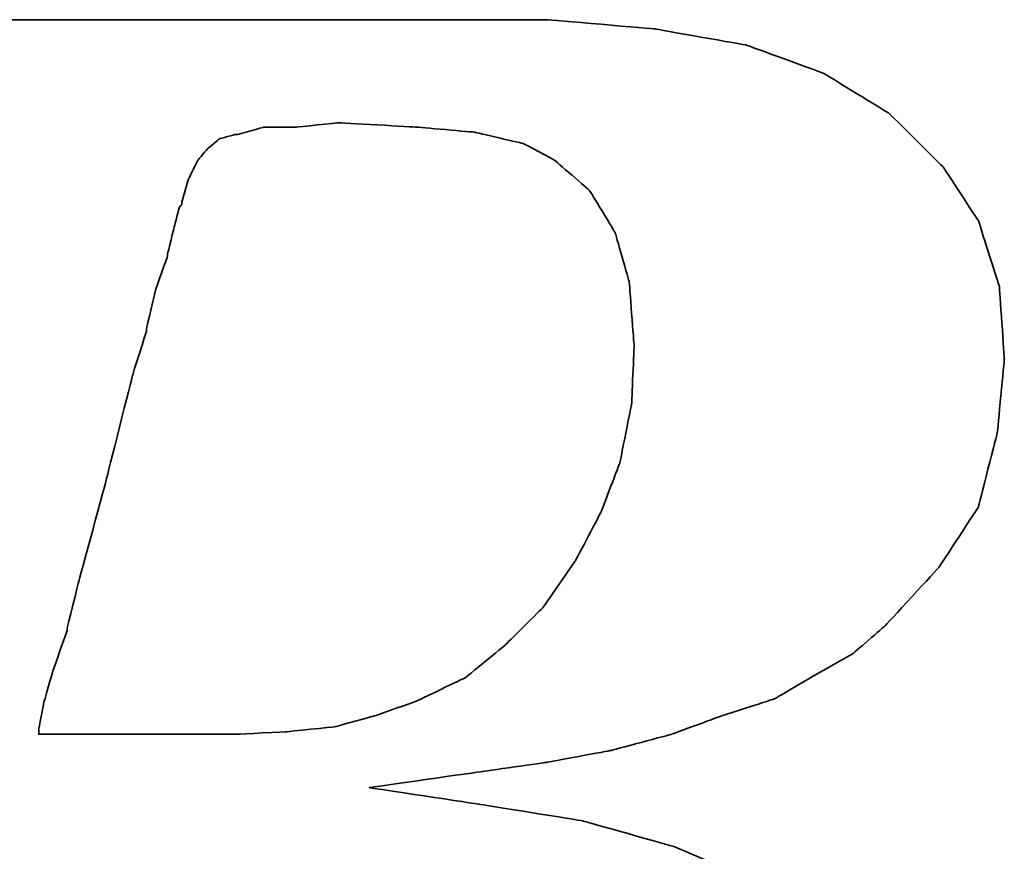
# Model space of a CAD drawing. Extents: x -57 to 243, y 96 to 458.
# Tile 29 of 46: x 216.913 to 217.943, y 129.455 to 130.325. Entities that reach past the tile are written whole.
import ezdxf

# ---------------------------------------------------------------- set-up
doc = ezdxf.new("R2010")
doc.units = 0
doc.header["$MEASUREMENT"] = 0
doc.layers.add('DIM', color=4, linetype='CONTINUOUS')
doc.layers.add('layer 1', color=7, linetype='CONTINUOUS')

# ---------------------------------------------------------------- blocks, each defined once
blk = doc.blocks.new('TBI MOTION logo(完整正式版)')
at = {"layer": 'layer 1', "color": 22, "lineweight": 35}
for points, knots in [([(-64.65375, -6.86375), (-64.65375, -6.86375), (-64.84375, -7.29625), (-64.84375, -7.29625), (-64.84375, -7.29625), (-64.84375, -7.29625), (-64.86875, -7.34375), (-64.86875, -7.34375), (-64.86875, -7.34375), (-64.86875, -7.34375), (-64.86875, -7.36875), (-64.86875, -7.36875), (-64.86875, -7.36875), (-64.86875, -7.36875), (-65.15375, -7.65375), (-65.15375, -7.65375), (-65.15375, -7.65375), (-65.15375, -7.65375), (-65.17875, -7.65375), (-65.17875, -7.65375), (-65.17875, -7.65375), (-65.17875, -7.65375), (-65.20375, -7.67875), (-65.20375, -7.67875), (-65.20375, -7.67875), (-65.20375, -7.67875), (-65.58875, -7.87125), (-65.58875, -7.87125), (-65.58875, -7.87125), (-65.58875, -7.87125), (-65.63375, -7.87125), (-65.63375, -7.87125), (-65.63375, -7.87125), (-65.63375, -7.87125), (-65.65875, -7.89375), (-65.65875, -7.89375), (-65.65875, -7.89375), (-65.65875, -7.89375), (-66.09375, -7.94375), (-66.09375, -7.94375), (-66.09375, -7.94375), (-66.09375, -7.94375), (-66.11375, -7.94375), (-66.11375, -7.94375), (-66.11375, -7.94375), (-66.11375, -7.94375), (-66.16375, -7.94375), (-66.16375, -7.94375), (-66.16375, -7.94375), (-66.16375, -7.94375), (-66.30875, -7.94375), (-66.30875, -7.94375), (-66.30875, -7.94375), (-66.30875, -7.94375), (-66.69375, -7.94375), (-66.69375, -7.94375), (-66.69375, -7.94375), (-66.69375, -7.94375), (-67.07375, -7.94375), (-67.07375, -7.94375), (-67.07375, -7.94375), (-67.07375, -7.94375), (-67.12375, -7.94375), (-67.12375, -7.94375), (-67.12375, -7.94375), (-67.12375, -7.94375), (-67.12375, -7.96625), (-67.12375, -7.96625), (-67.12375, -7.96625), (-67.12375, -7.96625), (-67.14875, -7.99125), (-67.14875, -7.99125), (-67.14875, -7.99125), (-67.14875, -7.99125), (-67.24375, -8.34875), (-67.24375, -8.34875), (-67.24375, -8.34875), (-67.24375, -8.34875), (-67.31375, -8.68625), (-67.31375, -8.68625), (-67.31375, -8.68625), (-67.31375, -8.68625), (-67.26875, -8.68625), (-67.26875, -8.68625), (-67.26875, -8.68625), (-67.26875, -8.68625), (-67.07375, -8.68625), (-67.07375, -8.68625), (-67.07375, -8.68625), (-67.07375, -8.68625), (-66.54875, -8.68625), (-66.54875, -8.68625), (-66.54875, -8.68625), (-66.54875, -8.68625), (-65.82625, -8.68625), (-65.82625, -8.68625), (-65.82625, -8.68625), (-65.82625, -8.68625), (-65.01375, -8.68625), (-65.01375, -8.68625), (-65.01375, -8.68625), (-65.01375, -8.68625), (-64.05375, -8.68625), (-64.05375, -8.68625), (-64.05375, -8.68625), (-64.05375, -8.68625), (-62.08375, -8.68625), (-62.08375, -8.68625), (-62.08375, -8.68625), (-62.08375, -8.68625), (-60.06875, -8.68625), (-60.06875, -8.68625), (-60.06875, -8.68625), (-60.06875, -8.68625), (-59.10875, -8.68625), (-59.10875, -8.68625), (-59.10875, -8.68625), (-59.10875, -8.68625), (-58.29375, -8.68625), (-58.29375, -8.68625), (-58.29375, -8.68625), (-58.29375, -8.68625), (-57.57375, -8.68625), (-57.57375, -8.68625), (-57.57375, -8.68625), (-57.57375, -8.68625), (-57.04875, -8.68625), (-57.04875, -8.68625), (-57.04875, -8.68625), (-57.04875, -8.68625), (-56.85375, -8.68625), (-56.85375, -8.68625), (-56.85375, -8.68625), (-56.85375, -8.68625), (-56.70875, -8.68625), (-56.70875, -8.68625), (-56.70875, -8.68625), (-56.70875, -8.68625), (-56.61375, -8.68625), (-56.61375, -8.68625), (-56.61375, -8.68625), (-56.61375, -8.68625), (-56.56875, -8.68625), (-56.56875, -8.68625), (-56.56875, -8.68625), (-56.56875, -8.68625), (-55.65375, -8.63875), (-55.65375, -8.63875), (-55.65375, -8.63875), (-55.65375, -8.63875), (-54.76875, -8.51875), (-54.76875, -8.51875), (-54.76875, -8.51875), (-54.76875, -8.51875), (-53.90375, -8.30375), (-53.90375, -8.30375), (-53.90375, -8.30375), (-53.90375, -8.30375), (-53.08875, -8.03875), (-53.08875, -8.03875), (-53.08875, -8.03875), (-53.08875, -8.03875), (-52.34375, -7.65375), (-52.34375, -7.65375), (-52.34375, -7.65375), (-52.34375, -7.65375), (-51.69875, -7.29625), (-51.69875, -7.29625), (-51.69875, -7.29625), (-51.69875, -7.29625), (-51.21875, -6.91125), (-51.21875, -6.91125), (-51.21875, -6.91125), (-51.21875, -6.91125), (-50.83375, -6.50375), (-50.83375, -6.50375), (-50.83375, -6.50375), (-50.83375, -6.50375), (-50.44875, -5.94875), (-50.44875, -5.94875), (-50.44875, -5.94875), (-50.44875, -5.94875), (-50.13875, -5.30375), (-50.13875, -5.30375), (-50.13875, -5.30375), (-50.13875, -5.30375), (-49.99375, -4.65375), (-49.99375, -4.65375), (-49.99375, -4.65375), (-49.99375, -4.65375), (-49.92375, -3.98375), (-49.92375, -3.98375), (-49.92375, -3.98375), (-49.92375, -3.98375), (-49.99375, -3.19374), (-49.99375, -3.19374), (-49.99375, -3.19374), (-49.99375, -3.19374), (-50.23374, -2.44874), (-50.23374, -2.44874), (-50.23374, -2.44874), (-50.23374, -2.44874), (-50.59375, -1.87374), (-50.59375, -1.87374), (-50.59375, -1.87374), (-50.59375, -1.87374), (-51.09875, -1.31874), (-51.09875, -1.31874), (-51.09875, -1.31874), (-51.09875, -1.31874), (-51.74375, -0.81875), (-51.74375, -0.81875), (-51.74375, -0.81875), (-51.74375, -0.81875), (-52.53875, -0.48125), (-52.53875, -0.48125), (-52.53875, -0.48125), (-52.53875, -0.48125), (-53.47375, -0.21875), (-53.47375, -0.21875), (-53.47375, -0.21875), (-53.47375, -0.21875), (-54.52875, -0.04874), (-54.52875, -0.04874), (-54.52875, -0.04874), (-54.52875, -0.04874), (-55.65375, 0.12125), (-55.65375, 0.12125), (-55.65375, 0.12125), (-55.65375, 0.12125), (-54.50375, 0.28624), (-54.50375, 0.28624), (-54.50375, 0.28624), (-54.50375, 0.28624), (-53.83375, 0.38124), (-53.83375, 0.38124), (-53.83375, 0.38124), (-53.83375, 0.38124), (-53.18375, 0.50125), (-53.18375, 0.50125), (-53.18375, 0.50125), (-53.18375, 0.50125), (-52.55875, 0.66874), (-52.55875, 0.66874), (-52.55875, 0.66874), (-52.55875, 0.66874), (-52.03375, 0.86124), (-52.03375, 0.86124), (-52.03375, 0.86124), (-52.03375, 0.86124), (-51.50374, 1.03124), (-51.50374, 1.03124), (-51.50374, 1.03124), (-51.50374, 1.03124), (-51.09875, 1.27125), (-51.09875, 1.27125), (-51.09875, 1.27125), (-51.09875, 1.27125), (-50.71375, 1.48624), (-50.71375, 1.48624), (-50.71375, 1.48624), (-50.71375, 1.48624), (-50.37625, 1.77625), (-50.37625, 1.77625), (-50.37625, 1.77625), (-50.37625, 1.77625), (-49.82375, 2.37625), (-49.82375, 2.37625), (-49.82375, 2.37625), (-49.82375, 2.37625), (-49.41875, 2.99625), (-49.41875, 2.99625), (-49.41875, 2.99625), (-49.41875, 2.99625), (-49.22375, 3.76625), (-49.22375, 3.76625), (-49.22375, 3.76625), (-49.22375, 3.76625), (-49.15375, 4.50874), (-49.15375, 4.50874), (-49.15375, 4.50874), (-49.15375, 4.50874), (-49.20375, 5.25125), (-49.20375, 5.25125), (-49.20375, 5.25125), (-49.20375, 5.25125), (-49.41875, 5.92625), (-49.41875, 5.92625), (-49.41875, 5.92625), (-49.41875, 5.92625), (-49.77875, 6.47625), (-49.77875, 6.47625), (-49.77875, 6.47625), (-49.77875, 6.47625), (-50.33125, 7.02624), (-50.33125, 7.02624), (-50.33125, 7.02624), (-50.33125, 7.02624), (-51.00125, 7.43625), (-51.00125, 7.43625), (-51.00125, 7.43625), (-51.00125, 7.43625), (-51.79375, 7.72625), (-51.79375, 7.72625), (-51.79375, 7.72625), (-51.79375, 7.72625), (-52.72875, 7.89124), (-52.72875, 7.89124), (-52.72875, 7.89124), (-52.72875, 7.89124), (-53.83375, 7.98625), (-53.83375, 7.98625), (-53.83375, 7.98625), (-53.83375, 7.98625), (-53.92875, 7.98625), (-53.92875, 7.98625), (-53.92875, 7.98625), (-53.92875, 7.98625), (-54.26375, 7.98625), (-54.26375, 7.98625), (-54.26375, 7.98625), (-54.26375, 7.98625), (-54.74375, 7.98625), (-54.74375, 7.98625), (-54.74375, 7.98625), (-54.74375, 7.98625), (-55.36875, 7.98625), (-55.36875, 7.98625), (-55.36875, 7.98625), (-55.36875, 7.98625), (-56.13375, 7.98625), (-56.13375, 7.98625), (-56.13375, 7.98625), (-56.13375, 7.98625), (-56.94875, 7.98625), (-56.94875, 7.98625), (-56.94875, 7.98625), (-56.94875, 7.98625), (-58.77625, 7.98625), (-58.77625, 7.98625), (-58.77625, 7.98625), (-58.77625, 7.98625), (-60.59875, 7.98625), (-60.59875, 7.98625), (-60.59875, 7.98625), (-60.59875, 7.98625), (-61.41375, 7.98625), (-61.41375, 7.98625), (-61.41375, 7.98625), (-61.41375, 7.98625), (-62.17875, 7.98625), (-62.17875, 7.98625), (-62.17875, 7.98625), (-62.17875, 7.98625), (-62.80375, 7.98625), (-62.80375, 7.98625), (-62.80375, 7.98625), (-62.80375, 7.98625), (-63.30625, 7.98625), (-63.30625, 7.98625), (-63.30625, 7.98625), (-63.30625, 7.98625), (-63.57375, 7.98625), (-63.57375, 7.98625), (-63.57375, 7.98625), (-63.57375, 7.98625), (-63.57375, 7.96375), (-63.57375, 7.96375), (-63.57375, 7.96375), (-63.57375, 7.96375), (-63.59875, 7.94125), (-63.59875, 7.94125), (-63.59875, 7.94125), (-63.59875, 7.94125), (-63.69375, 7.55625), (-63.69375, 7.55625), (-63.69375, 7.55625), (-63.69375, 7.55625), (-63.76375, 7.24624), (-63.76375, 7.24624), (-63.76375, 7.24624), (-63.76375, 7.24624), (-63.23875, 7.24624), (-63.23875, 7.24624), (-63.23875, 7.24624), (-63.23875, 7.24624), (-62.75875, 7.24624), (-62.75875, 7.24624), (-62.75875, 7.24624), (-62.75875, 7.24624), (-62.61125, 7.24624), (-62.61125, 7.24624), (-62.61125, 7.24624), (-62.61125, 7.24624), (-62.56625, 7.24624), (-62.56625, 7.24624), (-62.56625, 7.24624), (-62.56625, 7.24624), (-62.22875, 7.24624), (-62.22875, 7.24624), (-62.22875, 7.24624), (-62.22875, 7.24624), (-62.20375, 7.24624), (-62.20375, 7.24624), (-62.20375, 7.24624), (-62.20375, 7.24624), (-62.17875, 7.21875), (-62.17875, 7.21875), (-62.17875, 7.21875), (-62.17875, 7.21875), (-61.96375, 7.17125), (-61.96375, 7.17125), (-61.96375, 7.17125), (-61.96375, 7.17125), (-61.72375, 7.12624), (-61.72375, 7.12624), (-61.72375, 7.12624), (-61.72375, 7.12624), (-61.70375, 7.12624), (-61.70375, 7.12624), (-61.70375, 7.12624), (-61.70375, 7.12624), (-61.55875, 7.07624), (-61.55875, 7.07624), (-61.55875, 7.07624), (-61.55875, 7.07624), (-61.50875, 7.07624), (-61.50875, 7.07624), (-61.50875, 7.07624), (-61.50875, 7.07624), (-61.48375, 7.02624), (-61.48375, 7.02624), (-61.48375, 7.02624), (-61.48375, 7.02624), (-61.31875, 6.83375), (-61.31875, 6.83375), (-61.31875, 6.83375), (-61.31875, 6.83375), (-61.29375, 6.81125), (-61.29375, 6.81125), (-61.29375, 6.81125), (-61.29375, 6.81125), (-61.29375, 6.78625), (-61.29375, 6.78625), (-61.29375, 6.78625), (-61.29375, 6.78625), (-61.19875, 6.50124), (-61.19875, 6.50124), (-61.19875, 6.50124), (-61.19875, 6.50124), (-61.17375, 6.45124), (-61.17375, 6.45124), (-61.17375, 6.45124), (-61.17375, 6.45124), (-61.19875, 6.40625), (-61.19875, 6.40625), (-61.19875, 6.40625), (-61.19875, 6.40625), (-61.26875, 5.99624), (-61.26875, 5.99624), (-61.26875, 5.99624), (-61.26875, 5.99624), (-61.26875, 5.85125), (-61.26875, 5.85125), (-61.26875, 5.85125), (-61.26875, 5.85125), (-61.26875, 5.82625), (-61.26875, 5.82625), (-61.26875, 5.82625), (-61.26875, 5.82625), (-61.29375, 5.80625), (-61.29375, 5.80625), (-61.29375, 5.80625), (-61.29375, 5.80625), (-61.34125, 5.66125), (-61.34125, 5.66125), (-61.34125, 5.66125), (-61.34125, 5.66125), (-61.41375, 5.44625), (-61.41375, 5.44625), (-61.41375, 5.44625), (-61.41375, 5.44625), (-61.48375, 5.15625), (-61.48375, 5.15625), (-61.48375, 5.15625), (-61.48375, 5.15625), (-61.58375, 4.82124), (-61.58375, 4.82124), (-61.58375, 4.82124), (-61.58375, 4.82124), (-61.79875, 4.00375), (-61.79875, 4.00375), (-61.79875, 4.00375), (-61.79875, 4.00375), (-62.05875, 2.99625), (-62.05875, 2.99625), (-62.05875, 2.99625), (-62.05875, 2.99625), (-62.34875, 1.91625), (-62.34875, 1.91625), (-62.34875, 1.91625), (-62.34875, 1.91625), (-62.97375, -0.41124), (-62.97375, -0.41124), (-62.97375, -0.41124), (-62.97375, -0.41124), (-63.59875, -2.75875), (-63.59875, -2.75875), (-63.59875, -2.75875), (-63.59875, -2.75875), (-63.88375, -3.86374), (-63.88375, -3.86374), (-63.88375, -3.86374), (-63.88375, -3.86374), (-64.14875, -4.82374), (-64.14875, -4.82374), (-64.14875, -4.82374), (-64.14875, -4.82374), (-64.36375, -5.64125), (-64.36375, -5.64125), (-64.36375, -5.64125), (-64.36375, -5.64125), (-64.43625, -5.97625), (-64.43625, -5.97625), (-64.43625, -5.97625), (-64.43625, -5.97625), (-64.50875, -6.28625), (-64.50875, -6.28625), (-64.50875, -6.28625), (-64.50875, -6.28625), (-64.50875, -6.30875), (-64.50875, -6.30875), (-64.50875, -6.30875), (-64.50875, -6.30875), (-64.57875, -6.50375), (-64.57875, -6.50375), (-64.57875, -6.50375), (-64.57875, -6.50375), (-64.62875, -6.69625), (-64.62875, -6.69625), (-64.62875, -6.69625), (-64.62875, -6.69625), (-64.62875, -6.76875), (-64.62875, -6.76875), (-64.62875, -6.76875), (-64.62875, -6.76875), (-64.62875, -6.81375), (-64.62875, -6.81375), (-64.62875, -6.81375), (-64.62875, -6.81375), (-64.62875, -6.83875), (-64.62875, -6.83875), (-64.62875, -6.83875), (-64.62875, -6.83875), (-64.65375, -6.86375), (-64.65375, -6.86375)], [0, 0, 0, 0, 0.00719424, 0.00719424, 0.00719424, 0.00719425, 0.01438849, 0.01438849, 0.01438849, 0.0143885, 0.02158273, 0.02158273, 0.02158273, 0.02158274, 0.02877698, 0.02877698, 0.02877698, 0.02877699, 0.03597122, 0.03597122, 0.03597122, 0.03597123, 0.04316547, 0.04316547, 0.04316547, 0.04316548, 0.05035971, 0.05035971, 0.05035971, 0.05035972, 0.05755396, 0.05755396, 0.05755396, 0.05755397, 0.0647482, 0.0647482, 0.0647482, 0.06474821, 0.07194245, 0.07194245, 0.07194245, 0.07194246, 0.07913669, 0.07913669, 0.07913669, 0.0791367, 0.08633094, 0.08633094, 0.08633094, 0.08633095, 0.09352518, 0.09352518, 0.09352518, 0.09352519, 0.10071942, 0.10071942, 0.10071942, 0.10071943, 0.10791367, 0.10791367, 0.10791367, 0.10791368, 0.11510791, 0.11510791, 0.11510791, 0.11510792, 0.12230216, 0.12230216, 0.12230216, 0.12230217, 0.1294964, 0.1294964, 0.1294964, 0.12949641, 0.13669065, 0.13669065, 0.13669065, 0.13669066, 0.14388489, 0.14388489, 0.14388489, 0.1438849, 0.15107914, 0.15107914, 0.15107914, 0.15107915, 0.15827338, 0.15827338, 0.15827338, 0.15827339, 0.16546763, 0.16546763, 0.16546763, 0.16546764, 0.17266187, 0.17266187, 0.17266187, 0.17266188, 0.17985612, 0.17985612, 0.17985612, 0.17985613, 0.18705036, 0.18705036, 0.18705036, 0.18705037, 0.1942446, 0.1942446, 0.1942446, 0.19424461, 0.20143885, 0.20143885, 0.20143885, 0.20143886, 0.20863309, 0.20863309, 0.20863309, 0.2086331, 0.21582734, 0.21582734, 0.21582734, 0.21582735, 0.22302158, 0.22302158, 0.22302158, 0.22302159, 0.23021583, 0.23021583, 0.23021583, 0.23021584, 0.23741007, 0.23741007, 0.23741007, 0.23741008, 0.24460432, 0.24460432, 0.24460432, 0.24460433, 0.25179856, 0.25179856, 0.25179856, 0.25179857, 0.25899281, 0.25899281, 0.25899281, 0.25899282, 0.26618705, 0.26618705, 0.26618705, 0.26618706, 0.27338129, 0.27338129, 0.27338129, 0.2733813, 0.28057554, 0.28057554, 0.28057554, 0.28057555, 0.28776978, 0.28776978, 0.28776978, 0.28776979, 0.29496403, 0.29496403, 0.29496403, 0.29496404, 0.30215827, 0.30215827, 0.30215827, 0.30215828, 0.30935252, 0.30935252, 0.30935252, 0.30935253, 0.31654676, 0.31654676, 0.31654676, 0.31654677, 0.32374101, 0.32374101, 0.32374101, 0.32374102, 0.33093525, 0.33093525, 0.33093525, 0.33093526, 0.3381295, 0.3381295, 0.3381295, 0.33812951, 0.34532374, 0.34532374, 0.34532374, 0.34532375, 0.35251799, 0.35251799, 0.35251799, 0.352518, 0.35971223, 0.35971223, 0.35971223, 0.35971224, 0.36690647, 0.36690647, 0.36690647, 0.36690648, 0.37410072, 0.37410072, 0.37410072, 0.37410073, 0.38129496, 0.38129496, 0.38129496, 0.38129497, 0.38848921, 0.38848921, 0.38848921, 0.38848922, 0.39568345, 0.39568345, 0.39568345, 0.39568346, 0.4028777, 0.4028777, 0.4028777, 0.40287771, 0.41007194, 0.41007194, 0.41007194, 0.41007195, 0.41726619, 0.41726619, 0.41726619, 0.4172662, 0.42446043, 0.42446043, 0.42446043, 0.42446044, 0.43165468, 0.43165468, 0.43165468, 0.43165469, 0.43884892, 0.43884892, 0.43884892, 0.43884893, 0.44604317, 0.44604317, 0.44604317, 0.44604318, 0.45323741, 0.45323741, 0.45323741, 0.45323742, 0.46043165, 0.46043165, 0.46043165, 0.46043166, 0.4676259, 0.4676259, 0.4676259, 0.46762591, 0.47482014, 0.47482014, 0.47482014, 0.47482015, 0.48201439, 0.48201439, 0.48201439, 0.4820144, 0.48920863, 0.48920863, 0.48920863, 0.48920864, 0.49640288, 0.49640288, 0.49640288, 0.49640289, 0.50359712, 0.50359712, 0.50359712, 0.50359713, 0.51079137, 0.51079137, 0.51079137, 0.51079138, 0.51798561, 0.51798561, 0.51798561, 0.51798562, 0.52517986, 0.52517986, 0.52517986, 0.52517987, 0.5323741, 0.5323741, 0.5323741, 0.53237411, 0.53956835, 0.53956835, 0.53956835, 0.53956836, 0.54676259, 0.54676259, 0.54676259, 0.5467626, 0.55395683, 0.55395683, 0.55395683, 0.55395684, 0.56115108, 0.56115108, 0.56115108, 0.56115109, 0.56834532, 0.56834532, 0.56834532, 0.56834533, 0.57553957, 0.57553957, 0.57553957, 0.57553958, 0.58273381, 0.58273381, 0.58273381, 0.58273382, 0.58992806, 0.58992806, 0.58992806, 0.58992807, 0.5971223, 0.5971223, 0.5971223, 0.59712231, 0.60431655, 0.60431655, 0.60431655, 0.60431656, 0.61151079, 0.61151079, 0.61151079, 0.6115108, 0.61870504, 0.61870504, 0.61870504, 0.61870505, 0.62589928, 0.62589928, 0.62589928, 0.62589929, 0.63309353, 0.63309353, 0.63309353, 0.63309354, 0.64028777, 0.64028777, 0.64028777, 0.64028778, 0.64748201, 0.64748201, 0.64748201, 0.64748202, 0.65467626, 0.65467626, 0.65467626, 0.65467627, 0.6618705, 0.6618705, 0.6618705, 0.66187051, 0.66906475, 0.66906475, 0.66906475, 0.66906476, 0.67625899, 0.67625899, 0.67625899, 0.676259, 0.68345324, 0.68345324, 0.68345324, 0.68345325, 0.69064748, 0.69064748, 0.69064748, 0.69064749, 0.69784173, 0.69784173, 0.69784173, 0.69784174, 0.70503597, 0.70503597, 0.70503597, 0.70503598, 0.71223022, 0.71223022, 0.71223022, 0.71223023, 0.71942446, 0.71942446, 0.71942446, 0.71942447, 0.72661871, 0.72661871, 0.72661871, 0.72661872, 0.73381295, 0.73381295, 0.73381295, 0.73381296, 0.74100719, 0.74100719, 0.74100719, 0.7410072, 0.74820144, 0.74820144, 0.74820144, 0.74820145, 0.75539568, 0.75539568, 0.75539568, 0.75539569, 0.76258993, 0.76258993, 0.76258993, 0.76258994, 0.76978417, 0.76978417, 0.76978417, 0.76978418, 0.77697842, 0.77697842, 0.77697842, 0.77697843, 0.78417266, 0.78417266, 0.78417266, 0.78417267, 0.79136691, 0.79136691, 0.79136691, 0.79136692, 0.79856115, 0.79856115, 0.79856115, 0.79856116, 0.8057554, 0.8057554, 0.8057554, 0.80575541, 0.81294964, 0.81294964, 0.81294964, 0.81294965, 0.82014388, 0.82014388, 0.82014388, 0.82014389, 0.82733813, 0.82733813, 0.82733813, 0.82733814, 0.83453237, 0.83453237, 0.83453237, 0.83453238, 0.84172662, 0.84172662, 0.84172662, 0.84172663, 0.84892086, 0.84892086, 0.84892086, 0.84892087, 0.85611511, 0.85611511, 0.85611511, 0.85611512, 0.86330935, 0.86330935, 0.86330935, 0.86330936, 0.8705036, 0.8705036, 0.8705036, 0.87050361, 0.87769784, 0.87769784, 0.87769784, 0.87769785, 0.88489209, 0.88489209, 0.88489209, 0.8848921, 0.89208633, 0.89208633, 0.89208633, 0.89208634, 0.89928058, 0.89928058, 0.89928058, 0.89928059, 0.90647482, 0.90647482, 0.90647482, 0.90647483, 0.91366906, 0.91366906, 0.91366906, 0.91366907, 0.92086331, 0.92086331, 0.92086331, 0.92086332, 0.92805755, 0.92805755, 0.92805755, 0.92805756, 0.9352518, 0.9352518, 0.9352518, 0.93525181, 0.94244604, 0.94244604, 0.94244604, 0.94244605, 0.94964029, 0.94964029, 0.94964029, 0.9496403, 0.95683453, 0.95683453, 0.95683453, 0.95683454, 0.96402878, 0.96402878, 0.96402878, 0.96402879, 0.97122302, 0.97122302, 0.97122302, 0.97122303, 0.97841727, 0.97841727, 0.97841727, 0.97841728, 0.98561151, 0.98561151, 0.98561151, 0.98561152, 0.99280576, 0.99280576, 0.99280576, 0.99280577, 1, 1, 1, 1]), ([(-57.50375, 6.35625), (-57.50375, 6.35625), (-57.57375, 6.11625), (-57.57375, 6.11625), (-57.57375, 6.11625), (-57.57375, 6.11625), (-57.57375, 6.09125), (-57.57375, 6.09125), (-57.57375, 6.09125), (-57.57375, 6.09125), (-57.59875, 6.06625), (-57.59875, 6.06625), (-57.59875, 6.06625), (-57.59875, 6.06625), (-57.64875, 5.87625), (-57.64875, 5.87625), (-57.64875, 5.87625), (-57.64875, 5.87625), (-57.71875, 5.58875), (-57.71875, 5.58875), (-57.71875, 5.58875), (-57.71875, 5.58875), (-57.71875, 5.56625), (-57.71875, 5.56625), (-57.71875, 5.56625), (-57.71875, 5.56625), (-57.83875, 5.23125), (-57.83875, 5.23125), (-57.83875, 5.23125), (-57.83875, 5.23125), (-57.93625, 4.82124), (-57.93625, 4.82124), (-57.93625, 4.82124), (-57.93625, 4.82124), (-57.93625, 4.79624), (-57.93625, 4.79624), (-57.93625, 4.79624), (-57.93625, 4.79624), (-58.07875, 4.34125), (-58.07875, 4.34125), (-58.07875, 4.34125), (-58.07875, 4.34125), (-58.34375, 3.28625), (-58.34375, 3.28625), (-58.34375, 3.28625), (-58.34375, 3.28625), (-58.62875, 2.23124), (-58.62875, 2.23124), (-58.62875, 2.23124), (-58.62875, 2.23124), (-58.74875, 1.75125), (-58.74875, 1.75125), (-58.74875, 1.75125), (-58.74875, 1.75125), (-58.74875, 1.72625), (-58.74875, 1.72625), (-58.74875, 1.72625), (-58.74875, 1.72625), (-58.89375, 1.31625), (-58.89375, 1.31625), (-58.89375, 1.31625), (-58.89375, 1.31625), (-58.98875, 0.98124), (-58.98875, 0.98124), (-58.98875, 0.98124), (-58.98875, 0.98124), (-59.03875, 0.71625), (-59.03875, 0.71625), (-59.03875, 0.71625), (-59.03875, 0.71625), (-59.03875, 0.66874), (-59.03875, 0.66874), (-59.03875, 0.66874), (-59.03875, 0.66874), (-58.91875, 0.66874), (-58.91875, 0.66874), (-58.91875, 0.66874), (-58.91875, 0.66874), (-58.53375, 0.66874), (-58.53375, 0.66874), (-58.53375, 0.66874), (-58.53375, 0.66874), (-58.10375, 0.66874), (-58.10375, 0.66874), (-58.10375, 0.66874), (-58.10375, 0.66874), (-57.66875, 0.66874), (-57.66875, 0.66874), (-57.66875, 0.66874), (-57.66875, 0.66874), (-57.33375, 0.66874), (-57.33375, 0.66874), (-57.33375, 0.66874), (-57.33375, 0.66874), (-57.09375, 0.66874), (-57.09375, 0.66874), (-57.09375, 0.66874), (-57.09375, 0.66874), (-56.99875, 0.66874), (-56.99875, 0.66874), (-56.99875, 0.66874), (-56.99875, 0.66874), (-56.49375, 0.69374), (-56.49375, 0.69374), (-56.49375, 0.69374), (-56.49375, 0.69374), (-56.01375, 0.74374), (-56.01375, 0.74374), (-56.01375, 0.74374), (-56.01375, 0.74374), (-55.58375, 0.86124), (-55.58375, 0.86124), (-55.58375, 0.86124), (-55.58375, 0.86124), (-55.17375, 1.00624), (-55.17375, 1.00624), (-55.17375, 1.00624), (-55.17375, 1.00624), (-54.67375, 1.24625), (-54.67375, 1.24625), (-54.67375, 1.24625), (-54.67375, 1.24625), (-54.26375, 1.58124), (-54.26375, 1.58124), (-54.26375, 1.58124), (-54.26375, 1.58124), (-53.87875, 1.96374), (-53.87875, 1.96374), (-53.87875, 1.96374), (-53.87875, 1.96374), (-53.54375, 2.44625), (-53.54375, 2.44625), (-53.54375, 2.44625), (-53.54375, 2.44625), (-53.27875, 2.95125), (-53.27875, 2.95125), (-53.27875, 2.95125), (-53.27875, 2.95125), (-53.08875, 3.45124), (-53.08875, 3.45124), (-53.08875, 3.45124), (-53.08875, 3.45124), (-52.96875, 4.05124), (-52.96875, 4.05124), (-52.96875, 4.05124), (-52.96875, 4.05124), (-52.94375, 4.65125), (-52.94375, 4.65125), (-52.94375, 4.65125), (-52.94375, 4.65125), (-52.99375, 5.30125), (-52.99375, 5.30125), (-52.99375, 5.30125), (-52.99375, 5.30125), (-53.13875, 5.80625), (-53.13875, 5.80625), (-53.13875, 5.80625), (-53.13875, 5.80625), (-53.39875, 6.23625), (-53.39875, 6.23625), (-53.39875, 6.23625), (-53.39875, 6.23625), (-53.75875, 6.54875), (-53.75875, 6.54875), (-53.75875, 6.54875), (-53.75875, 6.54875), (-54.07375, 6.71625), (-54.07375, 6.71625), (-54.07375, 6.71625), (-54.07375, 6.71625), (-54.57375, 6.83375), (-54.57375, 6.83375), (-54.57375, 6.83375), (-54.57375, 6.83375), (-55.17375, 6.88625), (-55.17375, 6.88625), (-55.17375, 6.88625), (-55.17375, 6.88625), (-55.96875, 6.93125), (-55.96875, 6.93125), (-55.96875, 6.93125), (-55.96875, 6.93125), (-56.39875, 6.88625), (-56.39875, 6.88625), (-56.39875, 6.88625), (-56.39875, 6.88625), (-56.42125, 6.88625), (-56.42125, 6.88625), (-56.42125, 6.88625), (-56.42125, 6.88625), (-56.73375, 6.88625), (-56.73375, 6.88625), (-56.73375, 6.88625), (-56.73375, 6.88625), (-56.99875, 6.81125), (-56.99875, 6.81125), (-56.99875, 6.81125), (-56.99875, 6.81125), (-57.02375, 6.81125), (-57.02375, 6.81125), (-57.02375, 6.81125), (-57.02375, 6.81125), (-57.18875, 6.76625), (-57.18875, 6.76625), (-57.18875, 6.76625), (-57.18875, 6.76625), (-57.30875, 6.66625), (-57.30875, 6.66625), (-57.30875, 6.66625), (-57.30875, 6.66625), (-57.40875, 6.54875), (-57.40875, 6.54875), (-57.40875, 6.54875), (-57.40875, 6.54875), (-57.50375, 6.35625), (-57.50375, 6.35625)], [0, 0, 0, 0, 0.01851852, 0.01851852, 0.01851852, 0.01851853, 0.03703704, 0.03703704, 0.03703704, 0.03703705, 0.05555556, 0.05555556, 0.05555556, 0.05555557, 0.07407407, 0.07407407, 0.07407407, 0.07407408, 0.09259259, 0.09259259, 0.09259259, 0.0925926, 0.11111111, 0.11111111, 0.11111111, 0.11111112, 0.12962963, 0.12962963, 0.12962963, 0.12962964, 0.14814815, 0.14814815, 0.14814815, 0.14814816, 0.16666667, 0.16666667, 0.16666667, 0.16666668, 0.18518519, 0.18518519, 0.18518519, 0.1851852, 0.2037037, 0.2037037, 0.2037037, 0.20370371, 0.22222222, 0.22222222, 0.22222222, 0.22222223, 0.24074074, 0.24074074, 0.24074074, 0.24074075, 0.25925926, 0.25925926, 0.25925926, 0.25925927, 0.27777778, 0.27777778, 0.27777778, 0.27777779, 0.2962963, 0.2962963, 0.2962963, 0.29629631, 0.31481481, 0.31481481, 0.31481481, 0.31481482, 0.33333333, 0.33333333, 0.33333333, 0.33333334, 0.35185185, 0.35185185, 0.35185185, 0.35185186, 0.37037037, 0.37037037, 0.37037037, 0.37037038, 0.38888889, 0.38888889, 0.38888889, 0.3888889, 0.40740741, 0.40740741, 0.40740741, 0.40740742, 0.42592593, 0.42592593, 0.42592593, 0.42592594, 0.44444444, 0.44444444, 0.44444444, 0.44444445, 0.46296296, 0.46296296, 0.46296296, 0.46296297, 0.48148148, 0.48148148, 0.48148148, 0.48148149, 0.5, 0.5, 0.5, 0.50000001, 0.51851852, 0.51851852, 0.51851852, 0.51851853, 0.53703704, 0.53703704, 0.53703704, 0.53703705, 0.55555556, 0.55555556, 0.55555556, 0.55555557, 0.57407407, 0.57407407, 0.57407407, 0.57407408, 0.59259259, 0.59259259, 0.59259259, 0.5925926, 0.61111111, 0.61111111, 0.61111111, 0.61111112, 0.62962963, 0.62962963, 0.62962963, 0.62962964, 0.64814815, 0.64814815, 0.64814815, 0.64814816, 0.66666667, 0.66666667, 0.66666667, 0.66666668, 0.68518519, 0.68518519, 0.68518519, 0.6851852, 0.7037037, 0.7037037, 0.7037037, 0.70370371, 0.72222222, 0.72222222, 0.72222222, 0.72222223, 0.74074074, 0.74074074, 0.74074074, 0.74074075, 0.75925926, 0.75925926, 0.75925926, 0.75925927, 0.77777778, 0.77777778, 0.77777778, 0.77777779, 0.7962963, 0.7962963, 0.7962963, 0.79629631, 0.81481481, 0.81481481, 0.81481481, 0.81481482, 0.83333333, 0.83333333, 0.83333333, 0.83333334, 0.85185185, 0.85185185, 0.85185185, 0.85185186, 0.87037037, 0.87037037, 0.87037037, 0.87037038, 0.88888889, 0.88888889, 0.88888889, 0.8888889, 0.90740741, 0.90740741, 0.90740741, 0.90740742, 0.92592593, 0.92592593, 0.92592593, 0.92592594, 0.94444444, 0.94444444, 0.94444444, 0.94444445, 0.96296296, 0.96296296, 0.96296296, 0.96296297, 0.98148148, 0.98148148, 0.98148148, 0.98148149, 1, 1, 1, 1])]:
    blk.add_open_spline(points, degree=3, knots=knots, dxfattribs=at)

msp = doc.modelspace()

# ---------------------------------------------------------------- block references
at = {"layer": 'DIM', "color": 7, "xscale": 0.1021636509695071, "yscale": 0.1021636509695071, "zscale": 0.1021636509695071}
msp.add_blockref('TBI MOTION logo(完整正式版)', (222.965, 129.5093), dxfattribs=at)

doc.saveas('drawing.dxf')
